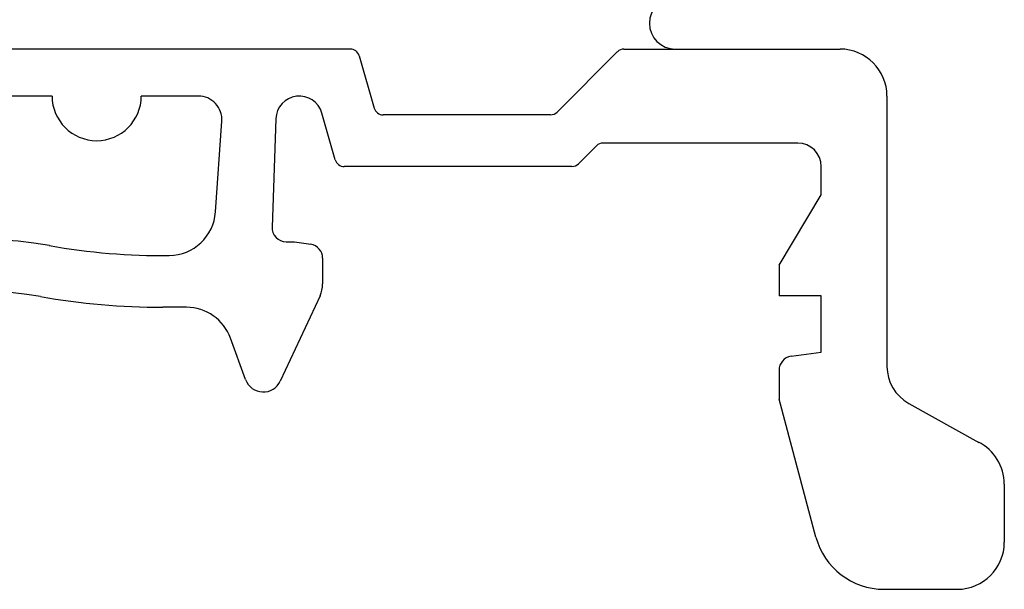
# Model space of a CAD drawing. Header units: inches. Extents: x 3728 to 5725, y -2497 to -825.
# Tile 13 of 256: x 5601 to 5622, y -2417 to -2405. Entities that reach past the tile are written whole.
import ezdxf

# ---------------------------------------------------------------- set-up
doc = ezdxf.new("R2010")
doc.units = ezdxf.units.IN
doc.header["$MEASUREMENT"] = 0
doc.layers.get('0').update_dxf_attribs({"lineweight": 30})

msp = doc.modelspace()

# ---------------------------------------------------------------- linework, layer by layer
for p, q in [((5608.313, -2405.299), (5584.71, -2405.299)), ((5608.505, -2405.444), (5608.823, -2406.554)), ((5612.722, -2406.641), (5614.004, -2405.358)), ((5614.146, -2405.299), (5618.749, -2405.299)), ((5601.961, -2406.299), (5594.561, -2406.299)), ((5605.079, -2406.299), (5603.861, -2406.299)), ((5619.749, -2406.299), (5619.749, -2412.055)), ((5607.994, -2407.654), (5607.71, -2406.661)), ((5612.58, -2406.699), (5609.015, -2406.699)), ((5605.443, -2408.764), (5605.578, -2406.834)), ((5606.729, -2406.782), (5606.649, -2409.089)), ((5613.56, -2407.358), (5613.177, -2407.741)), ((5617.849, -2407.299), (5613.702, -2407.299)), ((5613.036, -2407.799), (5608.187, -2407.799)), ((5618.349, -2408.399), (5618.349, -2407.799)), ((5617.449, -2409.899), (5618.349, -2408.399)), ((5606.948, -2409.399), (5607.126, -2409.399)), ((5607.126, -2409.399), (5607.473, -2409.454)), ((5607.726, -2409.751), (5607.726, -2410.299)), ((5617.449, -2409.899), (5617.449, -2410.549)), ((5607.67, -2410.553), (5606.823, -2412.368)), ((5618.349, -2410.549), (5617.449, -2410.549)), ((5618.349, -2411.749), (5618.349, -2410.549)), ((5604.823, -2410.795), (5604.318, -2410.795)), ((5606.085, -2412.336), (5605.763, -2411.453)), ((5617.707, -2411.839), (5618.349, -2411.749)), ((5617.449, -2412.137), (5617.449, -2412.749)), ((5618.236, -2415.688), (5617.449, -2412.749)), ((5620.212, -2412.842), (5621.708, -2413.671)), ((5622.249, -2414.559), (5622.249, -2415.799)), ((5619.685, -2416.799), (5621.249, -2416.799))]:
    msp.add_line(p, q)
for centre, radius, start, end in [((5615.238, -2404.749), 0.55, 90, 270), ((5608.313, -2405.499), 0.2, 16, 90), ((5614.146, -2405.499), 0.2, 90, 135), ((5618.749, -2406.299), 1, 0, 90), ((5602.911, -2406.299), 0.95, 180, 0), ((5605.079, -2406.799), 0.5, 356, 90), ((5607.229, -2406.799), 0.5, 16, 178), ((5609.015, -2406.499), 0.2, 196, 270), ((5612.58, -2406.499), 0.2, 270, 315), ((5613.702, -2407.499), 0.2, 90, 135), ((5617.849, -2407.799), 0.5, 0, 90), ((5608.187, -2407.599), 0.2, 196, 270), ((5613.036, -2407.599), 0.2, 270, 315), ((5604.446, -2408.694), 1, 270.5672, 356), ((5606.948, -2409.099), 0.3, 178, 270), ((5600.374, -2418.146), 8.797, 79.9927, 148.2895), ((5607.426, -2409.751), 0.3, 0, 81), ((5604.318, -2395.795), 13.9, 259.9927, 270.5672), ((5607.126, -2410.299), 0.6, 335, 0), ((5600.374, -2418.146), 7.697, 79.9927, 148.2895), ((5604.318, -2395.795), 15, 259.9927, 270), ((5604.823, -2411.795), 1, 20, 90), ((5617.749, -2412.137), 0.3, 98, 180), ((5620.649, -2412.055), 0.9, 180, 241), ((5606.461, -2412.199), 0.4, 200, 335), ((5621.249, -2414.559), 1, 0, 63.4895), ((5619.685, -2415.299), 1.5, 195, 270), ((5621.249, -2415.799), 1, 270, 0)]:
    msp.add_arc(centre, radius, start, end)

doc.saveas('drawing.dxf')
